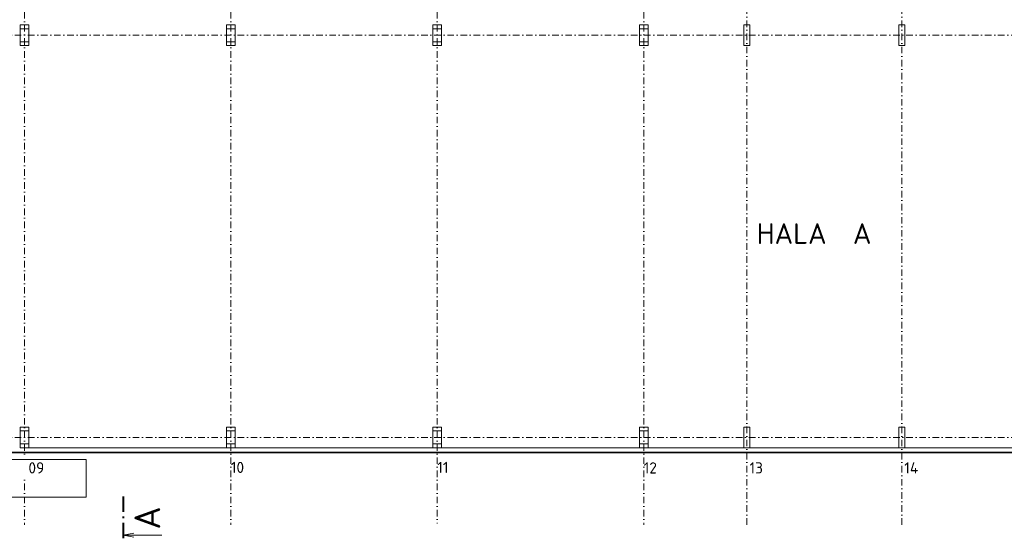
# Model space of a CAD drawing. Header units: millimetres. Extents: x -385852 to 693036, y -525006 to 444206.
# Tile 140 of 156: x 378275 to 435512, y -5926 to 24304. Entities that reach past the tile are written whole.
import ezdxf
from ezdxf.enums import TextEntityAlignment as Align

# ---------------------------------------------------------------- set-up
doc = ezdxf.new("R2010")
doc.units = ezdxf.units.MM
doc.linetypes.add('CENTERX2', pattern=[101.6, 63.5, -12.7, 12.7, -12.7])
doc.linetypes.add('DASHDOT', pattern=[25.4, 12.7, -6.35, 0, -6.35])
for name, color, linetype, lineweight in [('A99_N_txt-popis-200', 240, 'Continuous', 5), ('A99_S_kce-pohl', 61, 'Continuous', 5), ('A99_S_kce-rez-ten', 6, 'Continuous', 9), ('A99_S_osy', 1, 'CENTERX2', 5), ('A99_S_otvory', 7, 'Continuous', 5), ('A99_S_sloupy', 7, 'Continuous', 5)]:
    doc.layers.add(name, color=color, linetype=linetype, lineweight=lineweight)
doc.styles.add('A99_popis', font='isocpeur.ttf')
doc.styles.add('ad_popis 100', font='isocpeur.ttf', dxfattribs={"height": 200})

# ---------------------------------------------------------------- blocks, each defined once
blk = doc.blocks.new('*U120')
at = {"color": 0, "linetype": 'ByBlock'}
blk.add_line((-11.27, 0), (-11.27, -11.25), dxfattribs=at)
at = {"color": 0, "linetype": 'ByBlock', "const_width": 0.63}
for points in [[(-12.15, 0), (-7.65, 0)], [(-6.39, 0), (-5.76, 0)], [(-4.5, 0), (0, 0)]]:
    blk.add_lwpolyline(points, dxfattribs=at)
at = {"color": 0, "linetype": 'ByBlock'}
blk.add_lwpolyline([(-11.82, -3.1), (-11.27, 0), (-10.72, -3.1)], dxfattribs=at)
at = {"color": 0, "linetype": 'ByBlock', "style": 'A99_popis'}
blk.add_attdef('OZNŘ_1K', (-9.63, -10.73), '', height=5, dxfattribs=at)
at = {"color": 0, "linetype": 'ByBlock', "style": 'A99_popis', "flags": 12}
blk.add_attdef('OZNŘ_2K', text='', height=5, dxfattribs=at).set_placement((444.84, -10.73), align=Align.RIGHT)

msp = doc.modelspace()

# ---------------------------------------------------------------- linework, layer by layer
at = {"layer": 'A99_S_kce-pohl'}
for p, q in [((378800, -600), (390300, -600)), ((402800, -600), (414300, -600)), ((414800, -600), (438630, -600))]:
    msp.add_line(p, q, dxfattribs=at)
at = {"layer": 'A99_S_kce-rez-ten'}
for p, q in [((378800, -600), (390300, -600)), ((390800, -600), (402300, -600)), ((390800, -600), (402300, -600))]:
    msp.add_line(p, q, dxfattribs=at)
at = {"layer": 'A99_S_osy', "linetype": 'DASHDOT', "lineweight": 5, "ltscale": 30}
for p, q in [((378550, 100200), (378550, -5085)), ((390550, 100200), (390550, -5085)), ((402550, 100200), (402550, -5010)), ((414550, 100200), (414550, -5085)), ((420550, -5085), (420550, 27821.6856)), ((429550, -5085), (429550, 27821.6856)), ((487349.6209, 23400), (296400, 23400)), ((487349.6209, 0), (296400, 0))]:
    msp.add_line(p, q, dxfattribs=at)
at = {"layer": 'A99_S_otvory', "color": 30, "lineweight": 20}
for p, q in [((379300, -850), (377250, -850)), ((377250, -890), (379300, -890)), ((379300, -850), (379300, -890)), ((379300, -850), (389800, -850)), ((389800, -890), (379300, -890)), ((389800, -850), (389800, -890)), ((391300, -850), (389800, -850)), ((389800, -890), (391300, -890)), ((391300, -850), (391300, -890)), ((391300, -850), (401800, -850)), ((401800, -890), (391300, -890)), ((401800, -850), (401800, -890)), ((403300, -850), (401800, -850)), ((401800, -890), (403300, -890)), ((403300, -850), (403300, -890)), ((403300, -850), (413800, -850)), ((413800, -890), (403300, -890)), ((413800, -850), (415050, -850)), ((413800, -850), (413800, -890)), ((413800, -890), (415200, -890)), ((415050, -850), (438725.5457, -850)), ((438875, -890), (415200, -890)), ((415940, -850), (415940, -890))]:
    msp.add_line(p, q, dxfattribs=at)
at = {"layer": 'A99_S_sloupy', "linetype": 'Continuous', "ltscale": 2}
for points in [[(378800, 22800), (378300, 22800), (378300, 24000), (378800, 24000)], [(390800, 22800), (390300, 22800), (390300, 24000), (390800, 24000)], [(402800, 22800), (402300, 22800), (402300, 24000), (402800, 24000)], [(414800, 22800), (414300, 22800), (414300, 24000), (414800, 24000)], [(378800, -600), (378300, -600), (378300, 600), (378800, 600)], [(390800, -600), (390300, -600), (390300, 600), (390800, 600)], [(402800, -600), (402300, -600), (402300, 600), (402800, 600)], [(414800, -600), (414300, -600), (414300, 600), (414800, 600)]]:
    msp.add_lwpolyline(points, close=True, dxfattribs=at)
at = {"layer": 'A99_S_sloupy', "linetype": 'Continuous', "lineweight": 20, "ltscale": 2}
for points in [[(378800, 24000), (378300, 24000), (378300, 23780), (378800, 23780)], [(390800, 24000), (390300, 24000), (390300, 23780), (390800, 23780)], [(402800, 24000), (402300, 24000), (402300, 23780), (402800, 23780)], [(414800, 24000), (414300, 24000), (414300, 23780), (414800, 23780)], [(420375, 24000), (420725, 24000), (420725, 22800), (420375, 22800)], [(429375, 24000), (429725, 24000), (429725, 22800), (429375, 22800)], [(378800, 22800), (378300, 22800), (378300, 23020), (378800, 23020)], [(390800, 22800), (390300, 22800), (390300, 23020), (390800, 23020)], [(402800, 22800), (402300, 22800), (402300, 23020), (402800, 23020)], [(414800, 22800), (414300, 22800), (414300, 23020), (414800, 23020)], [(378800, 600), (378300, 600), (378300, 380), (378800, 380)], [(390800, 600), (390300, 600), (390300, 380), (390800, 380)], [(402800, 600), (402300, 600), (402300, 380), (402800, 380)], [(414800, 600), (414300, 600), (414300, 380), (414800, 380)], [(420375, 600), (420725, 600), (420725, -600), (420375, -600)], [(429375, 600), (429725, 600), (429725, -600), (429375, -600)], [(378800, -600), (378300, -600), (378300, -380), (378800, -380)], [(390800, -600), (390300, -600), (390300, -380), (390800, -380)], [(402800, -600), (402300, -600), (402300, -380), (402800, -380)], [(414800, -600), (414300, -600), (414300, -380), (414800, -380)]]:
    msp.add_lwpolyline(points, close=True, dxfattribs=at)

# ---------------------------------------------------------------- block references
at = {"layer": 'A99_N_txt-popis-200'}
ref = msp.add_blockref('*U120', (384296.3675, -3432.5), dxfattribs=dict(at, xscale=200, yscale=200, zscale=200, rotation=90))
ref.add_attrib('OZNŘ_1K', 'A', (386442.3774, -5358.9987), dxfattribs={"layer": '0', "color": 0, "linetype": 'ByBlock', "height": 1500, "rotation": 90, "style": 'A99_popis'})

# ---------------------------------------------------------------- texts
at = {"layer": 'A99_N_txt-popis-200', "lineweight": 9, "ltscale": 5, "style": 'ad_popis 100'}
msp.add_text('HALA  A', height=1200, dxfattribs=at).set_placement((421120, 11260))
at = {"layer": 'A99_N_txt-popis-200', "color": 1, "lineweight": 0, "char_height": 650, "attachment_point": 1, "style": 'ad_popis 100'}
for s, insert in [('10', (390550, -1416.4846)), ('11', (402550, -1416.4846)), ('12', (414550, -1446.4846)), ('13', (420700, -1446.4846)), ('14', (429700, -1446.4846))]:
    msp.add_mtext_dynamic_manual_height_columns(s, width=832.5, gutter_width=1000, heights=[0], dxfattribs=dict(at, insert=insert))

# ---------------------------------------------------------------- next in the draw order: texts
at = {"layer": 'A99_N_txt-popis-200', "color": 1, "lineweight": 0, "insert": (378780, -1445), "char_height": 650, "attachment_point": 1, "style": 'ad_popis 100', "bg_fill": 2}
msp.add_mtext_dynamic_manual_height_columns('09', width=832.5, gutter_width=1000, heights=[0], dxfattribs=at)

# ---------------------------------------------------------------- next in the draw order: linework, layer by layer
at = {"layer": 'A99_S_kce-rez-ten', "color": 1, "lineweight": 5}
msp.add_lwpolyline([(374678.1821, -1278.0687), (374678.1821, -3474.6262), (382141.7029, -3474.6262), (382141.7029, -1278.0687)], close=True, dxfattribs=at)

doc.saveas('drawing.dxf')
